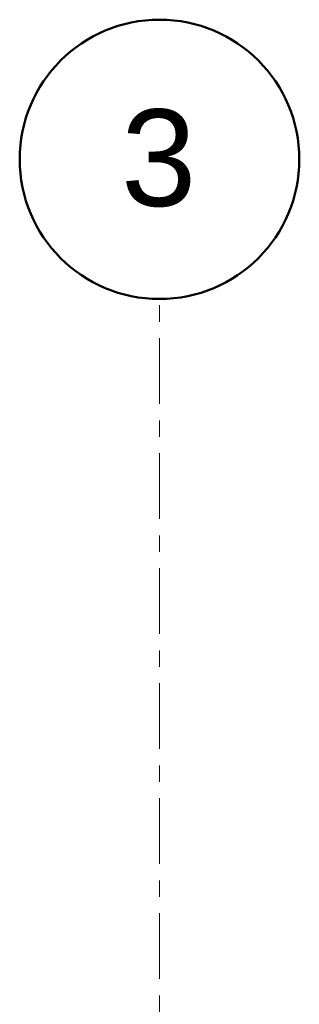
# Model space of a CAD drawing. Header units: inches. Extents: x 416918 to 428455, y -396889 to -395895.
# Tile 13 of 23: x 422312 to 422363, y -396074 to -395895. Entities that reach past the tile are written whole.
import ezdxf

# ---------------------------------------------------------------- set-up
doc = ezdxf.new("R2010")
doc.units = ezdxf.units.IN
doc.header["$MEASUREMENT"] = 0
doc.linetypes.add('Grid Line', pattern=[21, 12, -3, 3, -3])
doc.layers.add('S-GRID', color=1, linetype='Continuous', lineweight=5)
doc.layers.add('S-GRID-IDEN', color=1, linetype='Continuous', lineweight=50)
doc.styles.add('Arial_1', font='arial.ttf', dxfattribs={"height": 450})

# ---------------------------------------------------------------- blocks, each defined once
blk = doc.blocks.new('Grid - Standard-590218-01_Digital Design Building')
at = {"layer": 'S-GRID-IDEN'}
blk.add_circle((0, 0), 6.5, dxfattribs=at)

msp = doc.modelspace()

# ---------------------------------------------------------------- linework, layer by layer
at = {"layer": 'S-GRID', "linetype": 'Grid Line'}
msp.add_line((422337.5173, -396888.8524), (422337.5173, -395945.69479), dxfattribs=at)

# ---------------------------------------------------------------- block references
at = {"layer": 'S-GRID-IDEN', "xscale": 3.922651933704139, "yscale": 3.922651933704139, "zscale": 3.922651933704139}
msp.add_blockref('Grid - Standard-590218-01_Digital Design Building', (422337.5173, -395920.19755), dxfattribs=at)

# ---------------------------------------------------------------- next in the draw order: texts
at = {"layer": 'S-GRID-IDEN', "lineweight": 5, "insert": (422330.51058, -395911.07478), "char_height": 17.65193, "width": 16.6671274, "attachment_point": 1, "style": 'Arial_1', "bg_fill": 3, "box_fill_scale": 1.25, "bg_fill_color": 256, "bg_fill_true_color": 13158600, "bg_fill_transparency": 0}
msp.add_mtext('3', dxfattribs=at)

doc.saveas('drawing.dxf')
